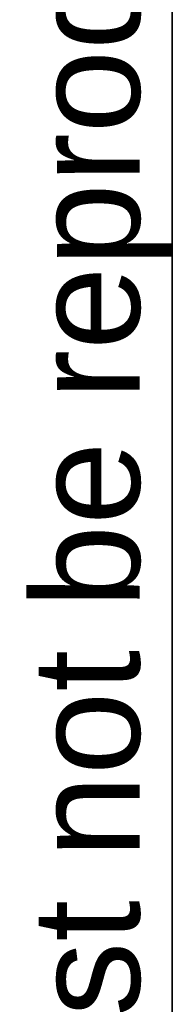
# Model space of a CAD drawing. Header units: inches. Extents: x 2 to 104, y 2 to 68.
# Tile 40 of 98: x 1.69 to 2.503, y 46.215 to 51.376. Entities that reach past the tile are written whole.
import ezdxf

# ---------------------------------------------------------------- set-up
doc = ezdxf.new("R2010")
doc.units = ezdxf.units.IN
doc.header["$LTSCALE"] = 6.250991
doc.header["$MEASUREMENT"] = 0
doc.layers.get('0').update_dxf_attribs({"lineweight": 25})
doc.layers.add('Sketch Geometry(ANSI)', color=7, linetype='Continuous', lineweight=25)
doc.layers.add('Symbols(ANSI)', color=7, linetype='Continuous', lineweight=25)
doc.styles.add('Current-ANSI', font='arial.ttf')

# ---------------------------------------------------------------- blocks, each defined once
blk = doc.blocks.new('Borders 10_EXM - B (Inch)')
at = {"layer": 'Sketch Geometry(ANSI)', "linetype": 'Continuous', "lineweight": 35}
blk.add_line((0.39786, 10.56654), (0.39786, 0.25454), dxfattribs=at)
at = {"layer": 'Symbols(ANSI)', "color": 7, "insert": (0.39786, 5.41933), "char_height": 0.09, "attachment_point": 7, "rotation": 90, "style": 'Current-ANSI'}
blk.add_mtext('This drawing is confidential and must not be reproduced or used without the consent of EXM', dxfattribs=at)
at = {"layer": 'Symbols(ANSI)', "color": 7, "style": 'Current-ANSI'}
blk.add_attdef('FILENAME_AND_PATH_001', (5.93643, 10.71813), '', height=0.09, dxfattribs=at)

msp = doc.modelspace()

# ---------------------------------------------------------------- block references
at = {"xscale": 6.25099146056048, "yscale": 6.25099146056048, "zscale": 6.25099146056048}
msp.add_blockref('Borders 10_EXM - B (Inch)', (0, 0), dxfattribs=at)

doc.saveas('drawing.dxf')
